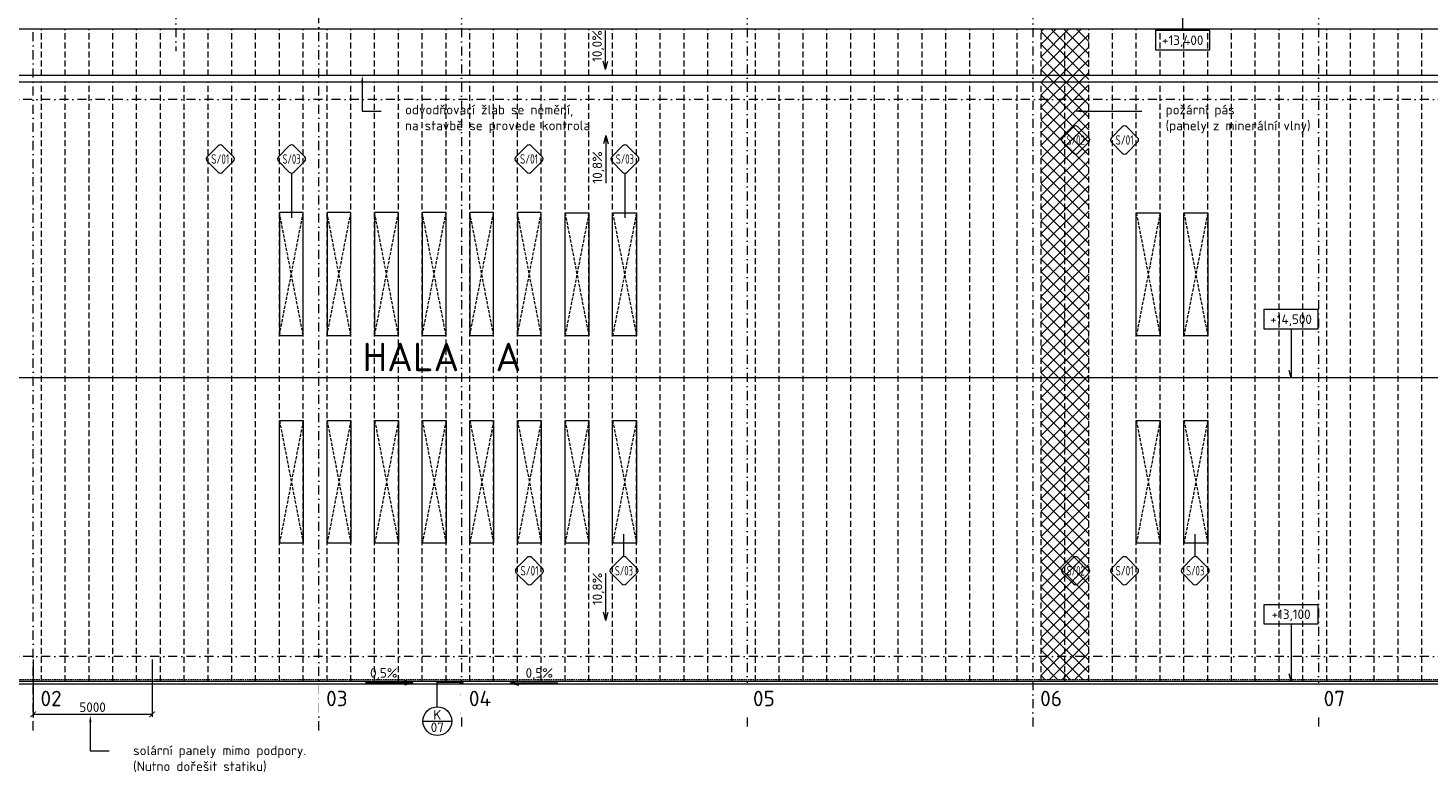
# Model space of a CAD drawing. Header units: millimetres. Extents: x -916886 to 3713765, y -2985421 to 1675785.
# Tile 89 of 256: x 11786 to 70605, y 145057 to 176406. Entities that reach past the tile are written whole.
import ezdxf
from ezdxf import colors
from ezdxf.entities.mleader import LeaderData, LeaderLine
from ezdxf.enums import TextEntityAlignment as Align
from ezdxf.math import Vec2, Vec3

# ---------------------------------------------------------------- set-up
doc = ezdxf.new("R2010")
doc.units = ezdxf.units.MM
for name, pattern in [('CENTERX2', [101.6, 63.5, -12.7, 12.7, -12.7]), ('DASHDOT', [25.4, 12.7, -6.35, 0, -6.35]), ('DASHED', [19.05, 12.7, -6.35]), ('HIDDEN', [9.525, 6.35, -3.175]), ('ČÁRKOVANÁ', [19.05, 12.7, -6.35])]:
    doc.linetypes.add(name, pattern=pattern)
doc.layers.get('Defpoints').update_dxf_attribs({"color": 8})
for name, color, linetype, lineweight in [('A99_N_kce-pod', 7, 'DASHED', 20), ('A99_N_kce-pohl', 1, 'Continuous', 9), ('A99_N_koty-vysk', 160, 'Continuous', 9), ('A99_N_sraf', 252, 'Continuous', 0), ('A99_N_txt-popis-200', 240, 'Continuous', 5), ('A99_N_txt-popis-50', 240, 'Continuous', 9), ('A99_N_txt-popis-50 @ 200', 240, 'Continuous', 9), ('A99_N_znaceni 200', 5, 'Continuous', 5), ('A99_S_osy', 1, 'CENTERX2', 5)]:
    doc.layers.add(name, color=color, linetype=linetype, lineweight=lineweight)
doc.styles.add('A99_kota', font='isocpeur.ttf', dxfattribs={"height": 2})
doc.styles.add('A99_popis', font='isocpeur.ttf')
doc.styles.add('ad_popis 100', font='isocpeur.ttf', dxfattribs={"height": 200})
doc.dimstyles.new('A99_kota_200 new', dxfattribs={"dimscale": 200, "dimtxt": 2, "dimasz": 1.2, "dimexe": 0.5, "dimexo": 1.5, "dimgap": 0.5, "dimtad": 1, "dimdec": 0, "dimzin": 3, "dimdsep": 46, "dimtxsty": 'A99_kota', "dimblk": 'ARCHTICK', "dimcen": 2.5, "dimazin": 2, "dimtfac": 0.75, "dimtdec": 0, "dimtix": 1, "dimtmove": 2, "dimatfit": 0, "dimfxl": 0, "dimtolj": 1, "dimtzin": 0, "dimlwd": 5, "dimlwe": 5, "dimarcsym": 0})

# ---------------------------------------------------------------- blocks, each defined once
blk = doc.blocks.new('*U114')
at = {"color": 0, "linetype": 'ByBlock'}
for p, q in [((5.7, 4.2), (5.29, 2.65)), ((5.7, 0), (5.7, 4.2))]:
    blk.add_line(p, q, dxfattribs=at)
blk.add_lwpolyline([(0, -4), (11.4, -4), (11.4, 0), (0, 0)], close=True, dxfattribs=at)
at = {"color": 0, "linetype": 'ByBlock', "style": 'A99_kota'}
for tag, p in [('VYSKA', (5.7, -2.24)), ('VYSKA_POPIS1', (5.7, -6.04)), ('VYSKA_POPIS2', (5.9, -9.54)), ('VYSKA_POPIS3', (5.9, -13.04))]:
    blk.add_attdef(tag, text='', height=2, dxfattribs=at).set_placement(p, align=Align.MIDDLE)
blk = doc.blocks.new('*U20')
at = {"color": 0, "linetype": 'ByBlock'}
blk.add_line((-3.02, 0), (3.02, 0), dxfattribs=at)
blk.add_circle((0, 0), 3.02, dxfattribs=at)
at = {"color": 0, "linetype": 'ByBlock', "style": 'A99_popis'}
for tag, p in [('KATEGORIE', (0, 1.31)), ('PRVEK', (0, -1.3))]:
    blk.add_attdef(tag, text='', height=2, dxfattribs=at).set_placement(p, align=Align.MIDDLE_CENTER)
blk = doc.blocks.new('*U64')
at = {"color": 0, "linetype": 'ByBlock'}
for p, q in [((5.7, -4), (5.7, -14.35)), ((5.7, -14.35), (5.29, -12.8))]:
    blk.add_line(p, q, dxfattribs=at)
blk.add_lwpolyline([(0, -4), (11.4, -4), (11.4, 0), (0, 0)], close=True, dxfattribs=at)
at = {"color": 0, "linetype": 'ByBlock', "style": 'A99_kota'}
for tag, p in [('VYSKA', (5.7, -2.24)), ('VYSKA_POPIS1', (5.7, -6.04)), ('VYSKA_POPIS2', (5.9, -9.54)), ('VYSKA_POPIS3', (5.9, -13.04))]:
    blk.add_attdef(tag, text='', height=2, dxfattribs=at).set_placement(p, align=Align.MIDDLE)
blk = doc.blocks.new('*U97')
at = {"color": 0, "linetype": 'ByBlock'}
for p, q in [((5.7, -4), (5.7, -16.06)), ((5.7, -16.06), (5.29, -14.52))]:
    blk.add_line(p, q, dxfattribs=at)
blk.add_lwpolyline([(0, -4), (11.4, -4), (11.4, 0), (0, 0)], close=True, dxfattribs=at)
at = {"color": 0, "linetype": 'ByBlock', "style": 'A99_kota'}
for tag, p in [('VYSKA', (5.7, -2.24)), ('VYSKA_POPIS1', (5.7, -6.04)), ('VYSKA_POPIS2', (5.9, -9.54)), ('VYSKA_POPIS3', (5.9, -13.04))]:
    blk.add_attdef(tag, text='', height=2, dxfattribs=at).set_placement(p, align=Align.MIDDLE)
blk = doc.blocks.new('*U95')
at = {"color": 0}
for p, q in [((-0.72, 4.14), (-4.15, 0.71)), ((4.14, 0.71), (0.71, 4.14)), ((-4.15, -0.72), (-0.72, -4.15)), ((0.71, -4.15), (4.14, -0.72))]:
    blk.add_line(p, q, dxfattribs=at)
for centre, start, end in [((0, 3.42), 45, 135), ((-3.43, 0), 135, 225), ((3.42, 0), 315, 45), ((0, -3.43), 225, 315)]:
    blk.add_arc(centre, 1.01, start, end, dxfattribs=at)
at = {"color": 0, "linetype": 'ByBlock', "style": 'A99_popis', "width": 0.953108}
blk.add_attdef('SKLADBA', text='', height=3, rotation=0.0103, dxfattribs=at).set_placement((-2.86, -1.51), (2.86, -1.5), align=Align.FIT)
blk = doc.blocks.new('*U101')
at = {"color": 0}
for p, q in [((0, 4.44), (0, 11.52)), ((-0.72, 4.14), (-4.15, 0.71)), ((4.14, 0.71), (0.71, 4.14)), ((-4.15, -0.72), (-0.72, -4.15)), ((0.71, -4.15), (4.14, -0.72))]:
    blk.add_line(p, q, dxfattribs=at)
for centre, start, end in [((0, 3.42), 45, 135), ((-3.43, 0), 135, 225), ((3.42, 0), 315, 45), ((0, -3.43), 225, 315)]:
    blk.add_arc(centre, 1.01, start, end, dxfattribs=at)
at = {"color": 0, "linetype": 'ByBlock', "style": 'A99_popis', "width": 0.953108}
blk.add_attdef('SKLADBA', text='', height=3, rotation=0.0103, dxfattribs=at).set_placement((-2.86, -1.51), (2.86, -1.5), align=Align.FIT)
blk = doc.blocks.new('*U102')
at = {"color": 0}
for p, q in [((-0.72, 4.14), (-4.15, 0.71)), ((4.14, 0.71), (0.71, 4.14)), ((-4.15, -0.72), (-0.72, -4.15)), ((0.71, -4.15), (4.14, -0.72)), ((0, -4.45), (0, -18.59))]:
    blk.add_line(p, q, dxfattribs=at)
for centre, start, end in [((0, 3.42), 45, 135), ((-3.43, 0), 135, 225), ((3.42, 0), 315, 45), ((0, -3.43), 225, 315)]:
    blk.add_arc(centre, 1.01, start, end, dxfattribs=at)
at = {"color": 0, "linetype": 'ByBlock', "style": 'A99_popis', "width": 0.953108}
blk.add_attdef('SKLADBA', text='', height=3, rotation=0.0103, dxfattribs=at).set_placement((-2.86, -1.51), (2.86, -1.5), align=Align.FIT)
blk = doc.blocks.new('_ArchTick')
at = {"color": 0, "linetype": 'ByBlock', "const_width": 0.15}
blk.add_lwpolyline([(-0.5, -0.5), (0.5, 0.5)], dxfattribs=at)
blk = doc.blocks.new('*D449')
at = {"layer": 'A99_N_txt-popis-50', "color": 0, "linetype": 'Continuous', "lineweight": 5, "transparency": 16777216}
for p, q in [((12000, 149870), (12000, 147465)), ((17000, 149870), (17000, 147465)), ((12000, 147565), (17000, 147565))]:
    blk.add_line(p, q, dxfattribs=at)
at = {"layer": 'Defpoints', "color": 0, "lineweight": 5, "transparency": 16777216}
for p in [(12000, 150170), (17000, 150170), (17000, 147565)]:
    blk.add_point(p, dxfattribs=at)
at = {"layer": 'A99_N_txt-popis-50', "color": 0, "lineweight": 5, "transparency": 16777216, "xscale": 240, "yscale": 240, "zscale": 240, "rotation": 180}
blk.add_blockref('_ArchTick', (12000, 147565), dxfattribs=at)
at = {"layer": 'A99_N_txt-popis-50', "color": 0, "lineweight": 5, "transparency": 16777216, "xscale": 240, "yscale": 240, "zscale": 240}
blk.add_blockref('_ArchTick', (17000, 147565), dxfattribs=at)
at = {"layer": 'A99_N_txt-popis-50', "color": 0, "lineweight": 9, "transparency": 16777216, "insert": (14500, 147865), "char_height": 400, "attachment_point": 5, "style": 'A99_kota', "bg_fill": 3, "box_fill_scale": 1.1, "bg_fill_color": 256, "bg_fill_true_color": 13158600, "bg_fill_transparency": 0}
blk.add_mtext('\\A1;5000', dxfattribs=at)

msp = doc.modelspace()

# ---------------------------------------------------------------- hatches: boundary and pattern name
at = {"layer": 'A99_N_sraf', "linetype": 'Continuous', "lineweight": 0, "ltscale": 0.5, "transparency": 33554687}
h = msp.add_hatch(dxfattribs=at)
h.set_pattern_fill('ANSI37', color=256, scale=3000)
h.set_pattern_definition([(45, (1575, 39157.5), (-265.165, 265.165), []), (135, (1575, 39157.5), (-265.165, -265.165), [])])
h.paths.add_polyline_path([(56350, 176350), (54350, 176350), (54350, 149020), (56350, 149020)])

# ---------------------------------------------------------------- linework, layer by layer
at = {"layer": 'A99_N_kce-pohl', "linetype": 'Continuous', "ltscale": 25}
msp.add_lwpolyline([(7180, 174440), (-650, 174440), (-650, 148960), (138875, 148960), (138875, 176350)], dxfattribs=at)
at = {"layer": 'A99_N_kce-pohl', "linetype": 'Continuous', "lineweight": 9, "ltscale": 15}
msp.add_lwpolyline([(138875.5, 176350), (7180, 176350)], dxfattribs=at)
at = {"layer": 'A99_N_kce-pohl', "color": 30, "linetype": 'ČÁRKOVANÁ', "lineweight": 5, "ltscale": 20, "true_color": 0xff6e3d}
for points in [[(12350, 174405), (12350, 176350)], [(13350, 174405), (13350, 176350)], [(14350, 174405), (14350, 176350)], [(15350, 174405), (15350, 176350)], [(16350, 174405), (16350, 176350)], [(17350, 174405), (17350, 176350)], [(18350, 174405), (18350, 176350)], [(19350, 174405), (19350, 176350)], [(20350, 174405), (20350, 176350)], [(21350, 174405), (21350, 176350)], [(22350, 174405), (22350, 176350)], [(23350, 174405), (23350, 176350)], [(24350, 174405), (24350, 176350)], [(25350, 174405), (25350, 176350)], [(26350, 174405), (26350, 176350)], [(27350, 174405), (27350, 176350)], [(28350, 174405), (28350, 176350)], [(29350, 174405), (29350, 176350)], [(30350, 174405), (30350, 176350)], [(31350, 174405), (31350, 176350)], [(32350, 174405), (32350, 176350)], [(33350, 174405), (33350, 176350)], [(34350, 174405), (34350, 176350)], [(35350, 174405), (35350, 176350)], [(36350, 174405), (36350, 176350)], [(37350, 174405), (37350, 176350)], [(38350, 174405), (38350, 176350)], [(39350, 174405), (39350, 176350)], [(40350, 174405), (40350, 176350)], [(41350, 174405), (41350, 176350)], [(42350, 174405), (42350, 176350)], [(43350, 174405), (43350, 176350)], [(44350, 174405), (44350, 176350)], [(45350, 174405), (45350, 176350)], [(46350, 174405), (46350, 176350)], [(47350, 174405), (47350, 176350)], [(48350, 174405), (48350, 176350)], [(49350, 174405), (49350, 176350)], [(49350, 174405), (49350, 176350)], [(50350, 174405), (50350, 176350)], [(50350, 174405), (50350, 176350)], [(51350, 174405), (51350, 176350)], [(51350, 174405), (51350, 176350)], [(52350, 174405), (52350, 176350)], [(53350, 174405), (53350, 176350)], [(54350, 174405), (54350, 176350)], [(55350, 174405), (55350, 176350)], [(56350, 174405), (56350, 176350)], [(57350, 174405), (57350, 176350)], [(58350, 174405), (58350, 176350)], [(59350, 174405), (59350, 176350)], [(60350, 174405), (60350, 176350)], [(61350, 174405), (61350, 176350)], [(62350, 174405), (62350, 176350)], [(63350, 174405), (63350, 176350)], [(64350, 174405), (64350, 176350)], [(65350, 174405), (65350, 176350)], [(66350, 174405), (66350, 176350)], [(67350, 174405), (67350, 176350)], [(68350, 174405), (68350, 176350)], [(69350, 174405), (69350, 176350)], [(70350, 174405), (70350, 176350)], [(12350, 148960), (12350, 148960), (12350, 174145)], [(13350, 148960), (13350, 148960), (13350, 174145)], [(14350, 148960), (14350, 148960), (14350, 174145)], [(15350, 148960), (15350, 148960), (15350, 174145)], [(16350, 148960), (16350, 148960), (16350, 174145)], [(17350, 148960), (17350, 148960), (17350, 174145)], [(18350, 148960), (18350, 148960), (18350, 174145)], [(19350, 148960), (19350, 148960), (19350, 174145)], [(20350, 148960), (20350, 148960), (20350, 174145)], [(21350, 148960), (21350, 148960), (21350, 174145)], [(22350, 148960), (22350, 148960), (22350, 174145)], [(23350, 148960), (23350, 148960), (23350, 174145)], [(24350, 148960), (24350, 148960), (24350, 174145)], [(25350, 148960), (25350, 148960), (25350, 174145)], [(26350, 148960), (26350, 148960), (26350, 174145)], [(27350, 148960), (27350, 148960), (27350, 174145)], [(28350, 148960), (28350, 148960), (28350, 174145)], [(29350, 148960), (29350, 148960), (29350, 174145)], [(30350, 148960), (30350, 148960), (30350, 174145)], [(31350, 148960), (31350, 148960), (31350, 174145)], [(32350, 148960), (32350, 148960), (32350, 174145)], [(33350, 148960), (33350, 148960), (33350, 174145)], [(34350, 148960), (34350, 148960), (34350, 174145)], [(35350, 148960), (35350, 148960), (35350, 174145)], [(36350, 148960), (36350, 148960), (36350, 174145)], [(37350, 148960), (37350, 148960), (37350, 174145)], [(38350, 148960), (38350, 148960), (38350, 174145)], [(39350, 148960), (39350, 148960), (39350, 174145)], [(40350, 148960), (40350, 148960), (40350, 174145)], [(41350, 148960), (41350, 148960), (41350, 174145)], [(42350, 148960), (42350, 148960), (42350, 174145)], [(43350, 148960), (43350, 148960), (43350, 174145)], [(44350, 148960), (44350, 148960), (44350, 174145)], [(45350, 148960), (45350, 148960), (45350, 174145)], [(46350, 148960), (46350, 148960), (46350, 174145)], [(47350, 148960), (47350, 148960), (47350, 174145)], [(48350, 148960), (48350, 148960), (48350, 174145)], [(49350, 148960), (49350, 148960), (49350, 174145)], [(50350, 148960), (50350, 148960), (50350, 174145)], [(51350, 148960), (51350, 148960), (51350, 174145)], [(52350, 148960), (52350, 148960), (52350, 174145)], [(53350, 148960), (53350, 148960), (53350, 174145)], [(54350, 148960), (54350, 148960), (54350, 174145)], [(55350, 148960), (55350, 148960), (55350, 174145)], [(56350, 148960), (56350, 148960), (56350, 174145)], [(57350, 148960), (57350, 148960), (57350, 174145)], [(58350, 148960), (58350, 148960), (58350, 174145)], [(59350, 148960), (59350, 148960), (59350, 174145)], [(60350, 148960), (60350, 148960), (60350, 174145)], [(61350, 148960), (61350, 148960), (61350, 174145)], [(62350, 148960), (62350, 148960), (62350, 174145)], [(63350, 148960), (63350, 148960), (63350, 174145)], [(64350, 148960), (64350, 148960), (64350, 174145)], [(65350, 148960), (65350, 148960), (65350, 174145)], [(66350, 148960), (66350, 148960), (66350, 174145)], [(67350, 148960), (67350, 148960), (67350, 174145)], [(68350, 148960), (68350, 148960), (68350, 174145)], [(69350, 148960), (69350, 148960), (69350, 174145)], [(70350, 148960), (70350, 148960), (70350, 174145)]]:
    msp.add_lwpolyline(points, dxfattribs=at)
at = {"layer": 'A99_N_kce-pohl', "color": 1, "linetype": 'Continuous', "lineweight": 9, "ltscale": 25}
msp.add_lwpolyline([(138352.5, 174145), (138352.5, 174410), (7350, 174410), (7350, 174145)], close=True, dxfattribs=at)
at = {"layer": 'A99_N_kce-pohl', "linetype": 'Continuous', "lineweight": 9}
for points in [[(22350, 163487.5), (23350, 163487.5), (23350, 168647.5), (22350, 168647.5)], [(24350, 163487.5), (25350, 163487.5), (25350, 168647.5), (24350, 168647.5)], [(26350, 163487.5), (27350, 163487.5), (27350, 168647.5), (26350, 168647.5)], [(28350, 163487.5), (29350, 163487.5), (29350, 168647.5), (28350, 168647.5)], [(30350, 163487.5), (31350, 163487.5), (31350, 168647.5), (30350, 168647.5)], [(32350, 163487.5), (33350, 163487.5), (33350, 168647.5), (32350, 168647.5)], [(34350, 168635), (35350, 168635), (35350, 163475), (34350, 163475)], [(36350, 168635), (37350, 168635), (37350, 163475), (36350, 163475)], [(58350, 168635), (59350, 168635), (59350, 163475), (58350, 163475)], [(60350, 168635), (61350, 168635), (61350, 163475), (60350, 163475)], [(22350, 159912.5), (23350, 159912.5), (23350, 154752.5), (22350, 154752.5)], [(24350, 159912.5), (25350, 159912.5), (25350, 154752.5), (24350, 154752.5)], [(26350, 159912.5), (27350, 159912.5), (27350, 154752.5), (26350, 154752.5)], [(28350, 159912.5), (29350, 159912.5), (29350, 154752.5), (28350, 154752.5)], [(30350, 159912.5), (31350, 159912.5), (31350, 154752.5), (30350, 154752.5)], [(32350, 159912.5), (33350, 159912.5), (33350, 154752.5), (32350, 154752.5)], [(34350, 159912.5), (35350, 159912.5), (35350, 154752.5), (34350, 154752.5)], [(36350, 159912.5), (37350, 159912.5), (37350, 154752.5), (36350, 154752.5)], [(58350, 159912.5), (59350, 159912.5), (59350, 154752.5), (58350, 154752.5)], [(60350, 159912.5), (61350, 159912.5), (61350, 154752.5), (60350, 154752.5)]]:
    msp.add_lwpolyline(points, close=True, dxfattribs=at)
at = {"layer": 'A99_N_kce-pohl', "linetype": 'ČÁRKOVANÁ', "lineweight": 9, "ltscale": 10}
for points in [[(23350, 163487.5), (22350, 168647.5)], [(22350, 163487.5), (23350, 168647.5)], [(25350, 163487.5), (24350, 168647.5)], [(24350, 163487.5), (25350, 168647.5)], [(27350, 163487.5), (26350, 168647.5)], [(26350, 163487.5), (27350, 168647.5)], [(29350, 163487.5), (28350, 168647.5)], [(28350, 163487.5), (29350, 168647.5)], [(31350, 163487.5), (30350, 168647.5)], [(30350, 163487.5), (31350, 168647.5)], [(33350, 163487.5), (32350, 168647.5)], [(32350, 163487.5), (33350, 168647.5)], [(35350, 168635), (34350, 163475)], [(34350, 168635), (35350, 163475)], [(37350, 168635), (36350, 163475)], [(36350, 168635), (37350, 163475)], [(59350, 168635), (58350, 163475)], [(58350, 168635), (59350, 163475)], [(61350, 168635), (60350, 163475)], [(60350, 168635), (61350, 163475)], [(23350, 159912.5), (22350, 154752.5)], [(22350, 159912.5), (23350, 154752.5)], [(25350, 159912.5), (24350, 154752.5)], [(24350, 159912.5), (25350, 154752.5)], [(27350, 159912.5), (26350, 154752.5)], [(26350, 159912.5), (27350, 154752.5)], [(29350, 159912.5), (28350, 154752.5)], [(28350, 159912.5), (29350, 154752.5)], [(31350, 159912.5), (30350, 154752.5)], [(30350, 159912.5), (31350, 154752.5)], [(33350, 159912.5), (32350, 154752.5)], [(32350, 159912.5), (33350, 154752.5)], [(35350, 159912.5), (34350, 154752.5)], [(34350, 159912.5), (35350, 154752.5)], [(37350, 159912.5), (36350, 154752.5)], [(36350, 159912.5), (37350, 154752.5)], [(59350, 159912.5), (58350, 154752.5)], [(58350, 159912.5), (59350, 154752.5)], [(61350, 159912.5), (60350, 154752.5)], [(60350, 159912.5), (61350, 154752.5)]]:
    msp.add_lwpolyline(points, dxfattribs=at)
at = {"layer": 'A99_N_kce-pohl', "color": 1, "linetype": 'Continuous', "lineweight": 9, "ltscale": 25}
msp.add_lwpolyline([(138875.5, 161700), (-650, 161700)], dxfattribs=at)
at = {"layer": 'A99_N_koty-vysk'}
for points in [[(36052.5, 174662.5), (36052.5, 176305)], [(36052.5, 174662.5), (35952.5, 175012.5)], [(36052.5, 174662.5), (36152.5, 175012.5)], [(36062.5, 171883), (35962.5, 171533)], [(36062.5, 171883), (36062.5, 169883)], [(36062.5, 171883), (36162.5, 171533)], [(36062.5, 151502), (36062.5, 153502)], [(36062.5, 151502), (35962.5, 151852)], [(36062.5, 151502), (36162.5, 151852)], [(27960, 148890), (25960, 148890)], [(27960, 148890), (27610, 148990)], [(27960, 148890), (27610, 148790)], [(32040, 148890), (32390, 148990)], [(32040, 148890), (34040, 148890)], [(32040, 148890), (32390, 148790)]]:
    msp.add_lwpolyline(points, dxfattribs=at)
at = {"layer": 'A99_S_osy', "linetype": 'DASHDOT', "lineweight": 5, "ltscale": 30}
for points in [[(18000, 264800), (18000, 175430)], [(30000, 264800), (30000, 146890)], [(42000, 264800), (42000, 146890)], [(54000, 264800), (54000, 146890)], [(66000, 264800), (66000, 146890)], [(24000, 146890), (24000, 179060)], [(12000, 146890), (12000, 176462.5)], [(152950, 173400), (-2660, 173400)], [(152950, 150000), (-2645, 150000)]]:
    msp.add_lwpolyline(points, dxfattribs=at)

# ---------------------------------------------------------------- block references
at = {"layer": 'A99_N_koty-vysk', "xscale": 200, "yscale": 200, "zscale": 200}
for name, p, values in [('*U114', (59160, 176295), {'VYSKA': '+13,400'}), ('*U64', (63712.5, 164570), {'VYSKA': '+14,500'})]:
    msp.add_blockref(name, p, dxfattribs=at).add_auto_attribs(values)
at = {"layer": 'A99_N_znaceni 200', "lineweight": 5}
ref = msp.add_blockref('*U95', (55805.2, 171700.9), dxfattribs=dict(at, xscale=133.3, yscale=133.3, zscale=133.3))
ref.add_attrib('SKLADBA', 'S/02', dxfattribs={"layer": '0', "color": 0, "linetype": 'ByBlock', "height": 400, "rotation": 0.010264, "style": 'A99_popis', "width": 0.657151}).set_placement((55423.5, 171500.2), (56185.8, 171500.3), align=Align.FIT)
ref = msp.add_blockref('*U95', (57855, 171700.9), dxfattribs=dict(at, xscale=133.3, yscale=133.3, zscale=133.3))
ref.add_attrib('SKLADBA', 'S/01', dxfattribs={"layer": '0', "color": 0, "linetype": 'ByBlock', "height": 400, "rotation": 0.010264, "style": 'A99_popis', "width": 0.705829}).set_placement((57473.3, 171500.2), (58235.6, 171500.3), align=Align.FIT)
ref = msp.add_blockref('*U95', (19865, 170903.4), dxfattribs=dict(at, xscale=133.3, yscale=133.3, zscale=133.3))
ref.add_attrib('SKLADBA', 'S/01', dxfattribs={"layer": '0', "color": 0, "linetype": 'ByBlock', "height": 400, "rotation": 0.010264, "style": 'A99_popis', "width": 0.705829}).set_placement((19483.3, 170702.7), (20245.6, 170702.8), align=Align.FIT)
ref = msp.add_blockref('*U102', (22860, 170901.2), dxfattribs=dict(at, xscale=133.3, yscale=133.3, zscale=133.3))
ref.add_attrib('SKLADBA', 'S/03', dxfattribs={"layer": '0', "color": 0, "linetype": 'ByBlock', "height": 400, "rotation": 0.010264, "style": 'A99_popis', "width": 0.657151}).set_placement((22478.3, 170700.5), (23240.6, 170700.6), align=Align.FIT)
ref = msp.add_blockref('*U95', (32837.7, 170903.4), dxfattribs=dict(at, xscale=133.3, yscale=133.3, zscale=133.3))
ref.add_attrib('SKLADBA', 'S/01', dxfattribs={"layer": '0', "color": 0, "linetype": 'ByBlock', "height": 400, "rotation": 0.010264, "style": 'A99_popis', "width": 0.705829}).set_placement((32456, 170702.7), (33218.3, 170702.8), align=Align.FIT)
ref = msp.add_blockref('*U102', (36863.1, 170901.2), dxfattribs=dict(at, xscale=133.3, yscale=133.3, zscale=133.3))
ref.add_attrib('SKLADBA', 'S/03', dxfattribs={"layer": '0', "color": 0, "linetype": 'ByBlock', "height": 400, "rotation": 0.010264, "style": 'A99_popis', "width": 0.657151}).set_placement((36481.4, 170700.5), (37243.7, 170700.6), align=Align.FIT)
ref = msp.add_blockref('*U101', (36825, 153600), dxfattribs=dict(at, xscale=133.3, yscale=133.3, zscale=133.3))
ref.add_attrib('SKLADBA', 'S/03', dxfattribs={"layer": '0', "color": 0, "linetype": 'ByBlock', "height": 400, "rotation": 0.010264, "style": 'A99_popis', "width": 0.657151}).set_placement((36443.3, 153399.3), (37205.6, 153399.4), align=Align.FIT)
ref = msp.add_blockref('*U101', (60825, 153600), dxfattribs=dict(at, xscale=133.3, yscale=133.3, zscale=133.3))
ref.add_attrib('SKLADBA', 'S/03', dxfattribs={"layer": '0', "color": 0, "linetype": 'ByBlock', "height": 400, "rotation": 0.010264, "style": 'A99_popis', "width": 0.657151}).set_placement((60443.3, 153399.3), (61205.6, 153399.4), align=Align.FIT)
ref = msp.add_blockref('*U95', (32855, 153598.4), dxfattribs=dict(at, xscale=133.3, yscale=133.3, zscale=133.3))
ref.add_attrib('SKLADBA', 'S/01', dxfattribs={"layer": '0', "color": 0, "linetype": 'ByBlock', "height": 400, "rotation": 0.010264, "style": 'A99_popis', "width": 0.705829}).set_placement((32473.3, 153397.7), (33235.6, 153397.8), align=Align.FIT)
ref = msp.add_blockref('*U95', (55805.2, 153598.4), dxfattribs=dict(at, xscale=133.3, yscale=133.3, zscale=133.3))
ref.add_attrib('SKLADBA', 'S/02', dxfattribs={"layer": '0', "color": 0, "linetype": 'ByBlock', "height": 400, "rotation": 0.010264, "style": 'A99_popis', "width": 0.657151}).set_placement((55423.5, 153397.7), (56185.8, 153397.8), align=Align.FIT)
ref = msp.add_blockref('*U95', (57855, 153598.4), dxfattribs=dict(at, xscale=133.3, yscale=133.3, zscale=133.3))
ref.add_attrib('SKLADBA', 'S/01', dxfattribs={"layer": '0', "color": 0, "linetype": 'ByBlock', "height": 400, "rotation": 0.010264, "style": 'A99_popis', "width": 0.705829}).set_placement((57473.3, 153397.7), (58235.6, 153397.8), align=Align.FIT)
at = {"layer": 'A99_N_znaceni 200', "xscale": 200, "yscale": 200, "zscale": 200}
msp.add_blockref('*U20', (28982.5, 147280), dxfattribs=at).add_auto_attribs({'KATEGORIE': 'K', 'PRVEK': '07'})

# ---------------------------------------------------------------- texts
at = {"layer": 'A99_N_koty-vysk', "char_height": 400, "rotation": 90, "style": 'ad_popis 100'}
for s, insert, attachment_point in [('10,0%', (35495.2, 174982.5), 1), ('10,8%', (35505.2, 171230), 3), ('10,8%', (35505.2, 152155), 1)]:
    msp.add_mtext_dynamic_manual_height_columns(s, width=673.852, gutter_width=2000, heights=[0], dxfattribs=dict(at, insert=insert, attachment_point=attachment_point))
at = {"layer": 'A99_N_koty-vysk', "char_height": 400, "style": 'ad_popis 100'}
for insert, attachment_point in [((27307, 149505), 3), ((32693, 149505), 1)]:
    msp.add_mtext_dynamic_manual_height_columns('0,5%', width=673.852, gutter_width=2000, heights=[0], dxfattribs=dict(at, insert=insert, attachment_point=attachment_point))
at = {"layer": 'A99_N_txt-popis-200', "lineweight": 9, "ltscale": 5, "style": 'ad_popis 100'}
msp.add_text('HALA  A', height=1200, dxfattribs=at).set_placement((25840, 161982.5))
at = {"layer": 'A99_N_txt-popis-200', "color": 1, "lineweight": 0, "insert": (54310, 148555), "char_height": 650, "attachment_point": 1, "style": 'ad_popis 100'}
msp.add_mtext_dynamic_manual_height_columns('06', width=832.5, gutter_width=1000, heights=[0], dxfattribs=at)

# ---------------------------------------------------------------- leaders
at = {"layer": 'A99_N_txt-popis-50 @ 200', "lineweight": 9}
ml = msp.add_multileader_mtext('Standard', dxfattribs=at)
ml.set_content('\\A1;{\\C256;odvodňovací žlab se nemění,\\Pna stavbě se provede kontrola}', color=1, style='A99_popis')
ml.set_leader_properties(color=256, linetype='ByLayer', lineweight=-1)
ml.build(insert=Vec2(0, 0))
ml.multileader.update_dxf_attribs({"dogleg_length": 200, "arrow_head_size": 300, "scale": 200})
ctx = ml.context
ctx.base_point, ctx.scale, ctx.char_height, ctx.arrow_head_size, ctx.landing_gap_size, ctx.plane_origin = Vec3(26627.5, 172915), 200, 400, 300, 1000, Vec3(26075, 165489.2)
notes = []
notes.append((ctx, [(0, (1, 1, 0), (25827.5, 172915), (1, 0), 800, [(0, [(25830, 174410)], 0, [])])]))
ctx.mtext.insert, ctx.mtext.width, ctx.mtext.defined_height, ctx.mtext.flow_direction = Vec3(27627.5, 173175), 7914.793, 1247.5, 5
ml = msp.add_multileader_mtext('Standard', dxfattribs=at)
ml.set_content('\\A1;{\\C256;požární pás\\P(panely z minerální vlny)}', color=1, style='A99_popis')
ml.set_leader_properties(color=256, linetype='ByLayer', lineweight=-1)
ml.build(insert=Vec2(0, 0))
ml.multileader.update_dxf_attribs({"dogleg_length": 200, "arrow_head_size": 300, "scale": 200})
ctx = ml.context
ctx.base_point, ctx.scale, ctx.char_height, ctx.arrow_head_size, ctx.landing_gap_size, ctx.plane_origin = Vec3(58580, 172914.2), 200, 400, 300, 1000, Vec3(57880, 164819.2)
notes.append((ctx, [(0, (1, 1, 0), (57780, 172914.2), (1, 0), 800, [(0, [(55709.2, 172914.2)], 0, [])])]))
ctx.mtext.insert, ctx.mtext.width, ctx.mtext.defined_height, ctx.mtext.flow_direction = Vec3(59580, 173174.2), 6001.817, 1247.5, 5
for ctx, leaders in notes:
    for number, flags, end, landing, length, lines in leaders:
        leader = LeaderData()
        leader.index, (leader.has_last_leader_line, leader.has_dogleg_vector, leader.attachment_direction) = number, flags
        leader.last_leader_point, leader.dogleg_vector, leader.dogleg_length = Vec3(end), Vec3(landing), length
        for number, points, colour, breaks in lines:
            line = LeaderLine()
            line.index, line.vertices, line.color, line.breaks = number, Vec3.list(points), colors.encode_raw_color(colour), breaks
            leader.lines.append(line)
        ctx.leaders.append(leader)

# ---------------------------------------------------------------- next in the draw order: texts
at = {"layer": 'A99_N_txt-popis-200', "color": 1, "lineweight": 0, "char_height": 650, "attachment_point": 1, "style": 'ad_popis 100', "bg_fill": 2}
for s, insert in [('02', (12310, 148555)), ('03', (24310, 148555)), ('04', (30310, 148555)), ('05', (42245.1, 148555)), ('07', (66220, 148555))]:
    msp.add_mtext_dynamic_manual_height_columns(s, width=832.5, gutter_width=1000, heights=[0], dxfattribs=dict(at, insert=insert))

# ---------------------------------------------------------------- next in the draw order: linework, layer by layer
at = {"layer": 'A99_N_kce-pod', "linetype": 'HIDDEN', "lineweight": 5, "ltscale": 10}
msp.add_lwpolyline([(138875.5, 149020), (-600, 149020)], dxfattribs=at)
at = {"layer": 'A99_N_kce-pohl', "linetype": 'Continuous'}
msp.add_lwpolyline([(138875, 148830), (-650, 148830)], dxfattribs=at)
msp.add_circle((30000, 148920), 60, dxfattribs=at)
at = {"layer": 'A99_N_znaceni 200', "lineweight": 5}
msp.add_lwpolyline([(28982.5, 147884), (28982.5, 148920), (30000, 148920)], dxfattribs=at)

# ---------------------------------------------------------------- next in the draw order: block references
at = {"layer": 'A99_N_koty-vysk', "xscale": 200, "yscale": 200, "zscale": 200}
msp.add_blockref('*U97', (63712.5, 152172.5), dxfattribs=at).add_auto_attribs({'VYSKA': '+13,100'})

# ---------------------------------------------------------------- next in the draw order: dimensions: what is measured, and where the dimension line sits
at = {"layer": 'A99_N_txt-popis-50 @ 200', "lineweight": 9}
dim = msp.add_linear_dim(base=(17000, 147565), p1=(12000, 150170), p2=(17000, 150170), dimstyle='A99_kota_200 new', override={"dimscale": 200, "dimtix": 0, "dimtofl": 1, "dimtmove": 2, "dimatfit": 0, "dimfxl": 20, "dimtfill": 1}, dxfattribs=at)
dim.commit()
dim.dimension.update_dxf_attribs({"geometry": '*D449', "text_midpoint": (14500, 147865)})

# ---------------------------------------------------------------- next in the draw order: leaders
ml = msp.add_multileader_mtext('Standard', dxfattribs=at)
ml.set_content('\\A1;{\\C256;solární panely mimo podpory.\\P(Nutno dořešit statiku)}', color=1, style='A99_popis')
ml.set_leader_properties(color=256, linetype='ByLayer', lineweight=-1)
ml.build(insert=Vec2(0, 0))
ml.multileader.update_dxf_attribs({"dogleg_length": 200, "arrow_head_size": 300, "scale": 200})
ctx = ml.context
ctx.base_point, ctx.scale, ctx.char_height, ctx.arrow_head_size, ctx.landing_gap_size, ctx.plane_origin = Vec3(15202.5, 146030), 200, 400, 300, 1000, Vec3(14650, 138604.2)
notes = []
notes.append((ctx, [(0, (1, 1, 0), (14402.5, 146030), (1, 0), 800, [(0, [(14405, 147525)], 0, [])])]))
ctx.mtext.insert, ctx.mtext.width, ctx.mtext.defined_height, ctx.mtext.flow_direction = Vec3(16202.5, 146250), 7914.793, 1247.5, 5
for ctx, leaders in notes:
    for number, flags, end, landing, length, lines in leaders:
        leader = LeaderData()
        leader.index, (leader.has_last_leader_line, leader.has_dogleg_vector, leader.attachment_direction) = number, flags
        leader.last_leader_point, leader.dogleg_vector, leader.dogleg_length = Vec3(end), Vec3(landing), length
        for number, points, colour, breaks in lines:
            line = LeaderLine()
            line.index, line.vertices, line.color, line.breaks = number, Vec3.list(points), colors.encode_raw_color(colour), breaks
            leader.lines.append(line)
        ctx.leaders.append(leader)

doc.saveas('drawing.dxf')
